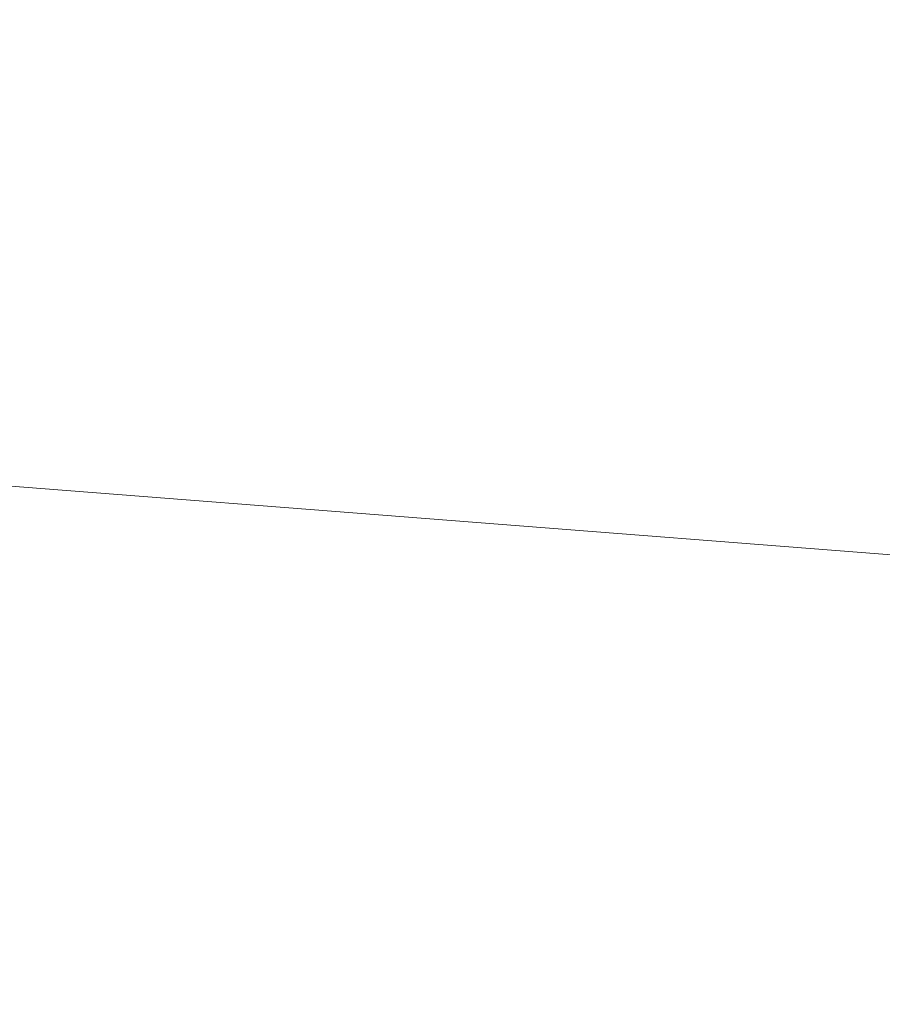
# Model space of a CAD drawing. Header units: metres. Extents: x 179483 to 180084, y 582739 to 582904.
# Tile 198 of 205: x 179813.93223 to 179813.94195, y 582836.45467 to 582836.46576. Entities that reach past the tile are written whole.
import ezdxf

# ---------------------------------------------------------------- set-up
doc = ezdxf.new("R2010")
doc.units = ezdxf.units.M
doc.layers.add('TA - VERSTOORD_GEBIED', color=30, linetype='CONTINUOUS', lineweight=18)
doc.layers.add('TA - VRIJGEGEVEN TOT 4M-MV', color=3, linetype='CONTINUOUS', lineweight=18)

msp = doc.modelspace()

# ---------------------------------------------------------------- hatches: boundary and pattern name
at = {"layer": 'TA - VRIJGEGEVEN TOT 4M-MV'}
h = msp.add_hatch(dxfattribs=at)
h.set_pattern_fill('ANSI31', color=256, scale=0.3, angle=90, style=0)
h.paths.add_polyline_path([(179814.884387, 582835.636527), (179814.585697, 582836.409739), (179799.701515, 582837.565915), (179789.269107, 582838.532611), (179789.568318, 582835.070317), (179790.580807, 582835.751438), (179793.232667, 582835.431313), (179800.597998, 582834.54219), (179812.538323, 582833.309605)])

# ---------------------------------------------------------------- linework, layer by layer
at = {"layer": 'TA - VERSTOORD_GEBIED', "linetype": 'ByBlock'}
for points in [[(179789.269107, 582838.532611), (179789.568318, 582835.070317), (179790.580807, 582835.751438), (179793.232667, 582835.431313), (179800.597998, 582834.54219), (179812.538323, 582833.309605), (179814.884387, 582835.636527), (179814.585697, 582836.409739), (179799.701515, 582837.565915)], [(179789.568318, 582835.070317), (179789.269107, 582838.532611), (179799.701515, 582837.565915), (179814.585697, 582836.409739), (179814.884387, 582835.636527), (179812.538323, 582833.309605), (179800.597998, 582834.54219), (179793.232667, 582835.431313), (179790.580807, 582835.751438)]]:
    msp.add_lwpolyline(points, close=True, dxfattribs=at)
at = {"layer": 'TA - VRIJGEGEVEN TOT 4M-MV', "linetype": 'ByBlock'}
for points in [[(179814.585697, 582836.409739), (179814.884387, 582835.636527), (179812.538323, 582833.309605), (179800.597998, 582834.54219), (179793.232667, 582835.431313), (179790.580807, 582835.751438), (179789.568318, 582835.070317), (179789.269107, 582838.532611), (179799.701515, 582837.565915)], [(179789.568318, 582835.070317), (179789.269107, 582838.532611), (179799.701515, 582837.565915), (179814.585697, 582836.409739), (179814.884387, 582835.636527), (179812.538323, 582833.309605), (179800.597998, 582834.54219), (179793.232667, 582835.431313), (179790.580807, 582835.751438)]]:
    msp.add_lwpolyline(points, close=True, dxfattribs=at)

doc.saveas('drawing.dxf')
